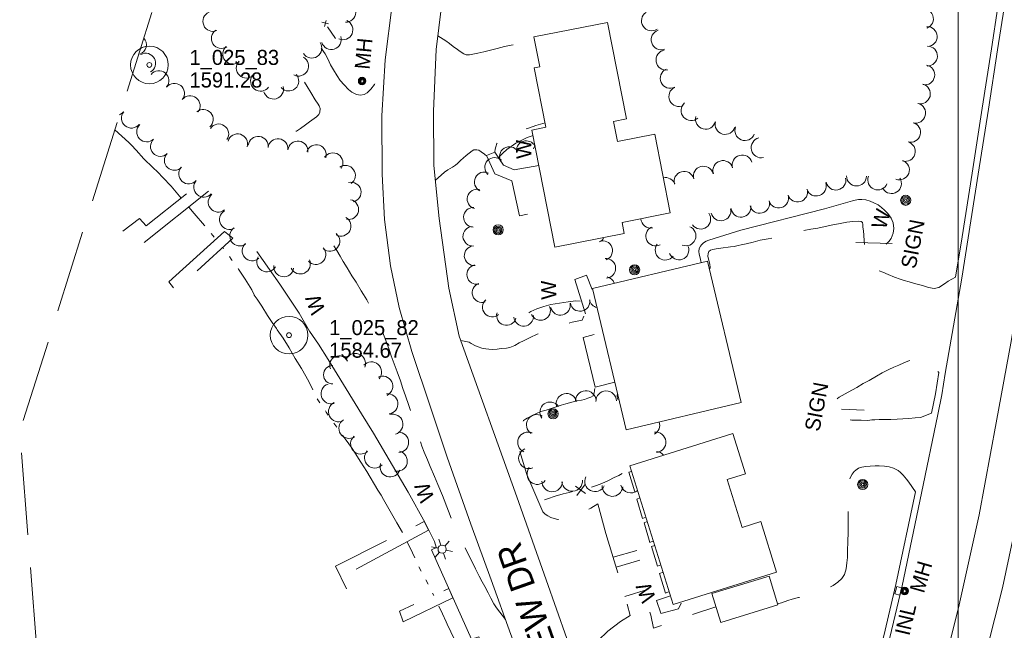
# Model space of a CAD drawing. Header units: feet. Extents: x 188217 to 190500, y 251500 to 253107.
# Tile 8 of 11: x 189126 to 189518, y 252562 to 252806. Entities that reach past the tile are written whole.
import ezdxf
from ezdxf.enums import TextEntityAlignment as Align

# ---------------------------------------------------------------- set-up
doc = ezdxf.new("R2010")
doc.units = ezdxf.units.FT
doc.header["$MEASUREMENT"] = 0
for name, pattern in [('DGN Style 3', [45.919657, 32.799755, -13.119902]), ('DGN Style 5', [22.959828, 9.839926, -13.119902]), ('DGN Style 6', [62.385134, 0.0328, -13.119902, 22.959828, -13.119902, 0.0328, -13.119902])]:
    doc.linetypes.add(name, pattern=pattern)
for name, color, linetype, lineweight in [('E_DRN_Grate', 151, 'Continuous', 0), ('E_DWY', 73, 'DGN Style 3', 0), ('E_LAND_Vegetation', 21, 'Continuous', 0), ('E_MAP_GridLines', 251, 'Continuous', 0), ('E_MAP_Limits', 21, 'DGN Style 3', 0), ('E_MAP_PassPoints', 40, 'Continuous', 0), ('E_MISCPROP', 40, 'Continuous', 0), ('E_MISCPROP_HvyDash', 54, 'DGN Style 3', 13), ('E_MISCPROP_HvyLine', 54, 'Continuous', 13), ('E_MISCPROP_Railing', 40, 'Continuous', 0), ('E_PATH_Sidewalk', 73, 'DGN Style 5', 0), ('E_RDWY', 40, 'Continuous', 13), ('E_RDWY_Name', 221, 'Continuous', 0), ('E_WTR', 251, 'DGN Style 6', 0), ('E_WTR_Dock_Pier', 251, 'DGN Style 3', 0)]:
    doc.layers.add(name, color=color, linetype=linetype, lineweight=lineweight)
doc.styles.add('Style-IGR_FONT_0', font='IGR_FONT_0.shx')

# ---------------------------------------------------------------- blocks, each defined once
blk = doc.blocks.new('PP')
at = {"layer": 'E_MAP_PassPoints', "color": 40, "linetype": 'Continuous', "lineweight": 0}
for radius in [7.5, 0.96]:
    blk.add_circle((0, 0), radius, dxfattribs=at)
blk = doc.blocks.new('WAL_7')
at = {"layer": 'E_MISCPROP_Railing', "color": 40, "linetype": 'Continuous', "lineweight": 0, "style": 'Style-IGR_FONT_0'}
blk.add_text('W', height=6, rotation=360, dxfattribs=at).set_placement((-2.27, -0.34), align=Align.MIDDLE_LEFT)
blk = doc.blocks.new('WAL_8')
at = {"layer": 'E_MISCPROP_Railing', "color": 40, "linetype": 'Continuous', "lineweight": 0, "style": 'Style-IGR_FONT_0'}
blk.add_text('W', height=6, rotation=0, dxfattribs=at).set_placement((-2.27, -0.34), align=Align.MIDDLE_LEFT)
blk = doc.blocks.new('WAL_9')
at = {"layer": 'E_MISCPROP_Railing', "color": 40, "linetype": 'Continuous', "lineweight": 0, "style": 'Style-IGR_FONT_0'}
blk.add_text('W', height=6, rotation=0.0001, dxfattribs=at).set_placement((-2.27, -0.34), align=Align.MIDDLE_LEFT)
blk = doc.blocks.new('WAL_10')
at = {"layer": 'E_MISCPROP_Railing', "color": 40, "linetype": 'Continuous', "lineweight": 0, "style": 'Style-IGR_FONT_0'}
blk.add_text('W', height=6, rotation=0.0002, dxfattribs=at).set_placement((-2.27, -0.34), align=Align.MIDDLE_LEFT)
blk = doc.blocks.new('LTP')
at = {"layer": 'E_MISCPROP', "color": 20, "linetype": 'Continuous', "lineweight": 0}
for p, q in [((-1.63, 0.07), (-4.24, 0.14)), ((-0.8, 1.43), (-2, 3.73)), ((0.9, 1.42), (2.27, 3.65)), ((-0.88, -1.42), (-2.24, -3.61)), ((0.76, -1.47), (2, -3.65)), ((1.64, -0.02), (4.16, -0.09))]:
    blk.add_line(p, q, dxfattribs=at)
blk.add_circle((0, 0), 1.64, dxfattribs=at)
blk = doc.blocks.new('MHO')
at = {"layer": 'E_DRN_Grate', "color": 20, "linetype": 'Continuous', "lineweight": 0}
for centre, radius in [((0.06, 0.01), 1.5), ((0.07, 0.01), 1.22), ((0.06, 0), 0.968), ((0.03, -0.01), 0.605)]:
    blk.add_circle(centre, radius, dxfattribs=at)
blk = doc.blocks.new('MHT')
at = {"layer": 'E_DRN_Grate', "color": 20, "linetype": 'Continuous', "lineweight": 0, "style": 'Style-IGR_FONT_0'}
blk.add_text('MH', height=6, rotation=0, dxfattribs=at).set_placement((-0.08, -3.13), align=Align.CENTER)
blk = doc.blocks.new('MHO_3')
at = {"layer": 'E_DRN_Grate', "color": 20, "linetype": 'Continuous', "lineweight": 0}
for centre, radius in [((0.06, 0.01), 1.5), ((0.07, 0.01), 1.22), ((0.06, 0), 0.968), ((0.03, -0.01), 0.605)]:
    blk.add_circle(centre, radius, dxfattribs=at)
blk = doc.blocks.new('MHT_3')
at = {"layer": 'E_DRN_Grate', "color": 20, "linetype": 'Continuous', "lineweight": 0, "style": 'Style-IGR_FONT_0'}
blk.add_text('MH', height=6, rotation=360, dxfattribs=at).set_placement((-0.08, -3.13), align=Align.CENTER)
blk = doc.blocks.new('INLT')
at = {"layer": 'E_MISCPROP_Railing', "color": 40, "linetype": 'Continuous', "lineweight": 0, "flags": 128}
blk.add_lwpolyline([(3, -2), (3, 0), (0, 0), (0, -2), (3, -2)], dxfattribs=at)
blk = doc.blocks.new('INL_4')
at = {"layer": 'E_MISCPROP_Railing', "color": 40, "linetype": 'Continuous', "lineweight": 0, "style": 'Style-IGR_FONT_0'}
blk.add_text('INL', height=6, rotation=360, dxfattribs=at).set_placement((-5.74, -3.01))
blk = doc.blocks.new('SIGN_2')
at = {"layer": 'E_MISCPROP', "color": 20, "linetype": 'Continuous', "lineweight": 0, "style": 'Style-IGR_FONT_0'}
blk.add_text('SIGN', height=6, rotation=360, dxfattribs=at).set_placement((-9.6, -0.01), align=Align.MIDDLE_LEFT)
blk = doc.blocks.new('POLE_1')
at = {"layer": 'E_MISCPROP', "color": 20, "linetype": 'Continuous', "lineweight": 0}
for centre, radius in [((-0.01, 0.02), 2.02), ((-0.01, 0.03), 1.52), ((0, -0.01), 1.01), ((0, 0), 0.502)]:
    blk.add_circle(centre, radius, dxfattribs=at)

msp = doc.modelspace()

# ---------------------------------------------------------------- linework, layer by layer
at = {"layer": 'E_DWY', "color": 51, "linetype": 'DGN Style 3', "lineweight": 0, "flags": 128}
for points in [[(189292.64, 252799.16), (189295.81, 252797.28), (189297.26, 252796.16), (189298.77, 252794.93), (189300.39, 252793.72), (189301.51, 252792.92), (189302.93, 252792.03), (189303.94, 252791.69), (189305.29, 252791.71), (189306.51, 252791.91), (189308.62, 252792.32), (189310.98, 252792.81), (189313.56, 252793.47), (189316.2, 252794.23), (189319.24, 252794.96), (189321.9, 252795.47), (189324.53, 252795.9), (189326.94, 252796.32), (189329.25, 252796.63), (189330.95, 252797.02), (189331.23, 252797.08)], [(189246.17, 252794.35), (189247.7, 252792), (189248.81, 252790.06), (189249.91, 252787.7), (189251.07, 252785.62), (189252.47, 252783.22), (189253.76, 252781.44), (189255.29, 252779.67), (189257.03, 252777.83), (189258.35, 252776.77), (189260.25, 252775.78), (189261.75, 252775.6), (189263.24, 252775.84), (189264.45, 252776.53), (189265.96, 252778), (189267.37, 252779.87), (189268.32, 252781.21), (189269.39, 252782.82), (189271.44, 252786.19)], [(189239.49, 252780.8), (189240.54, 252778.99), (189241.99, 252776.64), (189243.78, 252773.67), (189244.97, 252771.92), (189245.4, 252771.36), (189245.69, 252770.2), (189245.65, 252768.73), (189245.25, 252767.88), (189244.3, 252766.9), (189241.52, 252764.9), (189239.87, 252763.67), (189237.86, 252762.23), (189236.25, 252761.27), (189236.05, 252761.15)], [(189291.61, 252741.58), (189295.21, 252744.85), (189296.57, 252745.82), (189298.42, 252746.89), (189299.62, 252747.64), (189300.4, 252748.32), (189301.07, 252749.01), (189301.78, 252749.64), (189302.7, 252750.46), (189303.89, 252751.55), (189305.06, 252752.48), (189306.27, 252753.39), (189307.02, 252753.72), (189308.15, 252753.76), (189308.89, 252753.58), (189309.87, 252753), (189310.47, 252752.58), (189311.02, 252752.15), (189311.55, 252751.65), (189311.96, 252751.46), (189315.34, 252752.82), (189315.33, 252752.92), (189315.46, 252754.01), (189315.68, 252755), (189316.14, 252756.28), (189316.8, 252757.3), (189317.76, 252758.02), (189319.08, 252758.73), (189319.84, 252759.06), (189321.57, 252759.75), (189324.42, 252760.76), (189326.65, 252761.75), (189329.13, 252762.6), (189331.69, 252763.43), (189334.47, 252764.33), (189335.36, 252764.56)], [(189498.9, 252702.96), (189495.99, 252701.36), (189494.56, 252700.38), (189492.2, 252698.92), (189490.39, 252698.45), (189488.1, 252698.84), (189485.76, 252699.64), (189483.13, 252700.39), (189480.48, 252701.13), (189478.43, 252701.72), (189476.85, 252702.18), (189474.59, 252702.96), (189472.07, 252704.01), (189469.88, 252704.94), (189468.27, 252705.62), (189466.37, 252706.69), (189464.36, 252708.15), (189463.6, 252709.05), (189463.04, 252710.1), (189462.93, 252711.47), (189462.86, 252712.63), (189462.74, 252714.35), (189462.57, 252715.9), (189462.5, 252717.44), (189462.31, 252719.75), (189462.17, 252721.44), (189462, 252722.98), (189461.92, 252724.05), (189461.83, 252724.75), (189461.33, 252725.25), (189460.33, 252725.3), (189457.94, 252725.2), (189455.54, 252724.9), (189452.93, 252724.45), (189449.35, 252723.78), (189444.06, 252722.59), (189441.26, 252722.11), (189438.35, 252721.54), (189434.83, 252720.5), (189431.64, 252719.89), (189428.06, 252718.93), (189424.19, 252718.28), (189421.01, 252717.71), (189418.22, 252716.93), (189415.51, 252716.34), (189413.53, 252715.93), (189412.28, 252715.6), (189410.71, 252715.24), (189409.18, 252715.15), (189405.41, 252714.6), (189403.56, 252714.26), (189402.23, 252713.97), (189401.31, 252713.7), (189400.63, 252713.22), (189400.28, 252712.39), (189400.26, 252711.4), (189400.47, 252710.15), (189400.67, 252709.19), (189400.94, 252707.98), (189401.1, 252707.02), (189401.1, 252706.52), (189400.94, 252705.71)], [(189319.55, 252566.55), (189315.95, 252571.14), (189314.99, 252572.75), (189313.76, 252575.03), (189312.62, 252577.15), (189311.29, 252579.62), (189310.27, 252581.5), (189309.06, 252583.76), (189307.68, 252586.69), (189306.46, 252589.22), (189304.77, 252592.57), (189303.05, 252596.15), (189301.28, 252599.76), (189299.54, 252603.58), (189298.1, 252606.69), (189296.92, 252609.62), (189294.44, 252615.95), (189292.64, 252620.29), (189291.34, 252623.49), (189289.63, 252627.46), (189288.53, 252630.14), (189287.22, 252633.19), (189286.3, 252635.55), (189285.85, 252636.87), (189284.81, 252640.28), (189283.47, 252644.88), (189282.28, 252648.19), (189281.12, 252651.85), (189279.71, 252655.66), (189278.73, 252658.65), (189277.68, 252661.68), (189276.42, 252665.28), (189275.26, 252668.46), (189274, 252671.63), (189273.17, 252674.14), (189272.24, 252676.73), (189271.18, 252679.51), (189269.92, 252682.65), (189268.41, 252686.05), (189266.92, 252689.07), (189265.54, 252691.58), (189264.29, 252693.97), (189263, 252696.11), (189262.11, 252697.56), (189260.04, 252701.03), (189258.32, 252703.56), (189256.46, 252706.69), (189254.88, 252709.19), (189253.66, 252711.38), (189252.4, 252713.57), (189251.23, 252715.54)], [(189301.73, 252677.68), (189305.15, 252677.03), (189305.94, 252676.49), (189307.6, 252675.63), (189308.67, 252675.24), (189310.17, 252674.7), (189311.76, 252674.38), (189312.9, 252674.22), (189314.51, 252674.18), (189316.23, 252674.26), (189317.88, 252674.51), (189319.92, 252674.74), (189321.33, 252674.99), (189323.34, 252675.74), (189325.04, 252676.76), (189327, 252677.73), (189329.47, 252678.99), (189332.26, 252680.32), (189334.33, 252681.31), (189336.59, 252682.33), (189338.41, 252682.8), (189339.75, 252683.19), (189341.12, 252683.82), (189342.27, 252684.09), (189343.85, 252684.48), (189345.2, 252684.78), (189346.11, 252685.04), (189350.1, 252685.84), (189350.81, 252687.41)], [(189489.37, 252648.71), (189484.92, 252647.01), (189482.87, 252646.89), (189480.25, 252646.6), (189477.89, 252646.44), (189475.63, 252646.37), (189473.14, 252646.28), (189468.53, 252646.21), (189466.77, 252646.16), (189465.52, 252646.14), (189464.01, 252645.9), (189461.31, 252645.94), (189459.23, 252645.91), (189457.54, 252645.97), (189455.62, 252646.25), (189453.3, 252646.65), (189452.03, 252647.26), (189450.77, 252648.96), (189450.3, 252650.48), (189450.52, 252651.88), (189451.12, 252653.54), (189451.87, 252654.65), (189452.55, 252655.13), (189453.75, 252655.83), (189456.07, 252657.07), (189459.59, 252658.99), (189462.13, 252660.57), (189464.49, 252661.79), (189467.39, 252663.48), (189469.64, 252664.79), (189472.33, 252666.18), (189474.32, 252667.08), (189476.25, 252667.88), (189478.33, 252668.82), (189479.89, 252669.46), (189481.36, 252669.99), (189482.33, 252670.26), (189483.72, 252670.55), (189484.46, 252670.56), (189485.78, 252670.39), (189486.57, 252670.03), (189487.44, 252669.56), (189492.23, 252665)], [(189355.13, 252658.55), (189355.08, 252657.99), (189355.02, 252657.47), (189354.94, 252656.98), (189354.82, 252656.35), (189354.47, 252655.71), (189353.61, 252655.15), (189352.4, 252654.72), (189351.02, 252654.22), (189349.92, 252653.94), (189348.08, 252653.63), (189345.96, 252653.12), (189343.6, 252652.45), (189341.79, 252652), (189340.56, 252651.56), (189338.12, 252650.75), (189335.84, 252650.02), (189333.7, 252649.37), (189331.94, 252648.68), (189330.24, 252647.8), (189329.04, 252647.2), (189328.24, 252646.8), (189327.51, 252646.37), (189326.77, 252645.79), (189325.72, 252644.82), (189325.21, 252644.23), (189324.79, 252643.5), (189324.53, 252642.81), (189324.35, 252642.1), (189324.2, 252641.37), (189324.08, 252640.64), (189324.07, 252639.79), (189324.05, 252639.14), (189324.08, 252637.97), (189324.33, 252636.84), (189328.11, 252624.24), (189334.43, 252609.48), (189335.28, 252608.59), (189335.8, 252608.2), (189336.42, 252607.77), (189337.63, 252607.18), (189338.97, 252606.77), (189340.47, 252606.41), (189342.21, 252606.16), (189343.7, 252606.18), (189345.07, 252606.51), (189346.85, 252607.23), (189349.08, 252608.25), (189350.52, 252609.12), (189351.92, 252609.96), (189353.54, 252610.89), (189354.63, 252611.52), (189355.33, 252612), (189356.36, 252612.59), (189359.57, 252600.75), (189366.86, 252576.76), (189369.26, 252568.14), (189365.36, 252565.69), (189360.39, 252561.88), (189356.46, 252558.07), (189350.87, 252552.05), (189348.41, 252546.47)], [(189482.91, 252617.33), (189480.34, 252621.21), (189479.31, 252622.43), (189477.97, 252624), (189476.92, 252625.13), (189475.98, 252625.85), (189474.14, 252626.82), (189472.46, 252627.38), (189470.6, 252627.61), (189468.53, 252627.71), (189466.86, 252627.73), (189464.9, 252627.59), (189463.11, 252627.52), (189461.6, 252627.28), (189460.28, 252626.81), (189459.22, 252626.08), (189458.57, 252625.45), (189457.74, 252624.4), (189457, 252623.2), (189456.55, 252622.15), (189456.33, 252620.32), (189456.15, 252618.51), (189456.16, 252616.1), (189456.22, 252612.4), (189456.11, 252606.62), (189456.15, 252601.88), (189455.97, 252596.89), (189455.89, 252594.49), (189455.9, 252592.89), (189455.82, 252591.21), (189455.64, 252589.08), (189455.25, 252586.66), (189454.66, 252584.49), (189453.63, 252582.85), (189451.97, 252581.38), (189450.18, 252580.07), (189447.69, 252578.72), (189445.63, 252578.05), (189443.3, 252577.22), (189441.02, 252576.76), (189439.14, 252576.09), (189436.33, 252575.2), (189433.8, 252574.64), (189432.1, 252574.09), (189429.61, 252573.17), (189428.01, 252572.75)]]:
    msp.add_lwpolyline(points, dxfattribs=at)
at = {"layer": 'E_LAND_Vegetation', "color": 93, "linetype": 'Continuous', "lineweight": 0}
for centre, radius, start, end in [((189255.9, 252808.6), 3.99, 268.0955, 88.0802), ((189203.01, 252804.98), 3.99, 112.7586, 292.7433), ((189377.78, 252805.24), 4.01, 123.2604, 303.2451), ((189486.1, 252806.03), 3.96, 289.573, 109.5577), ((189254.78, 252801.63), 3.99, 246.3289, 66.3136), ((189206.37, 252798.19), 3.99, 123.2662, 303.2509), ((189381.65, 252797.66), 4.01, 108.1193, 288.104), ((189487.61, 252798.93), 3.96, 272.3955, 92.3801), ((189172.5, 252795.65), 3.98, 290.8053, 42.3484), ((189250.16, 252797.77), 3.99, 197.7423, 17.727), ((189210.92, 252791.95), 3.99, 130.1474, 310.1321), ((189242.39, 252794.34), 3.99, 213.4865, 33.4712), ((189383.56, 252789.58), 4.01, 100.0124, 279.997), ((189487.71, 252791.15), 3.96, 268.5009, 88.4856), ((189176.22, 252788.29), 3.98, 299.0074, 118.9921), ((189216.31, 252786.37), 3.99, 136.3026, 316.2873), ((189237.15, 252787.16), 3.99, 241.8888, 61.8735), ((189181.48, 252781.33), 3.98, 320.9293, 140.914), ((189385.26, 252782.32), 4.01, 115.328, 295.3127), ((189486.62, 252783.65), 3.96, 259.3672, 79.3519), ((189222.02, 252781.14), 3.99, 142.8192, 322.8038), ((189233.19, 252781.22), 3.99, 221.4118, 41.3965), ((189187.68, 252776.31), 3.98, 321.4744, 141.4591), ((189227.15, 252778), 3.99, 195.5171, 15.5017), ((189388.7, 252775.06), 4.01, 115.328, 295.3127), ((189484.88, 252776.06), 3.96, 255.847, 75.8317), ((189193.91, 252771.35), 3.98, 321.4744, 141.4591), ((189199.17, 252765.91), 3.98, 311.3343, 131.3189), ((189393.55, 252769.45), 4.01, 131.5128, 311.4975), ((189483, 252768.38), 3.96, 255.5708, 75.5555), ((189164.14, 252771.32), 3.98, 294.6722, 323.3031), ((189170.55, 252766.43), 3.98, 140.6916, 320.6762), ((189399.32, 252765.99), 4.01, 165.3111, 345.2957), ((189176.64, 252760.94), 3.98, 133.718, 313.7027), ((189205.31, 252760.09), 3.98, 325.7619, 145.7466), ((189407.1, 252763.93), 4.01, 164.6259, 344.6106), ((189414.98, 252761.49), 4.01, 158.4358, 338.4205), ((189481.01, 252760.73), 3.96, 254.9767, 74.9614), ((189182.1, 252755.11), 3.98, 132.9276, 312.9123), ((189212.85, 252756.14), 3.98, 343.5425, 163.5272), ((189221.04, 252755.14), 3.98, 353.2382, 173.2229), ((189228.94, 252754.2), 3.98, 353.2382, 173.2229), ((189421.48, 252754.59), 4.01, 103.3184, 283.3031), ((189236.85, 252753.26), 3.98, 353.2382, 173.2229), ((189244.21, 252751.83), 3.98, 341.0679, 161.0526), ((189321.13, 252751.08), 3.91, 32.2761, 212.2608), ((189327.87, 252753.44), 3.91, 26.9143, 193.6502), ((189334.57, 252753.23), 3.91, 146.3572, 165.4706), ((189478.89, 252753.13), 3.96, 254.1598, 74.1445), ((189187.65, 252749.59), 3.98, 136.4854, 316.4701), ((189250.81, 252748.57), 3.98, 326.059, 146.0437), ((189315.25, 252746.78), 3.91, 46.246, 226.2307), ((189413.92, 252747.69), 4.01, 15.8317, 195.8163), ((189193.37, 252744.16), 3.98, 138.5093, 318.494), ((189255.8, 252743.59), 3.98, 304.7118, 124.6965), ((189398.45, 252743.21), 4.01, 14.5558, 194.5405), ((189406.24, 252745.47), 4.01, 16.7801, 196.7648), ((189476.53, 252745.77), 3.96, 249.3254, 69.3101), ((189311.11, 252740.98), 3.91, 64.3469, 244.3315), ((189383.31, 252738.72), 4.01, 21.0663, 102.0126), ((189390.76, 252741.15), 4.01, 16.1392, 196.1239), ((189451.23, 252741.68), 3.96, 192.1059, 12.0905), ((189459.46, 252743.31), 3.96, 178.7139, 358.6986), ((189467.91, 252741.72), 3.96, 157.9776, 337.9623), ((189473.38, 252740.31), 3.96, 212.7791, 32.7638), ((189199.33, 252738.88), 3.98, 138.5093, 318.494), ((189258.03, 252736.84), 3.98, 283.8159, 103.8006), ((189308.23, 252734.12), 3.91, 74.9426, 254.9273), ((189435.95, 252736.91), 3.96, 197.3162, 17.3009), ((189443.43, 252739.31), 3.96, 198.885, 18.8696), ((189205.12, 252732.93), 3.98, 128.6695, 308.6542), ((189428.39, 252734.56), 3.96, 197.3044, 17.2891), ((189257.09, 252729.97), 3.98, 258.4844, 78.4691), ((189306.81, 252726.9), 3.91, 87.5668, 267.5515), ((189405.41, 252729.42), 3.96, 192.5801, 12.5648), ((189413.38, 252730.87), 3.96, 187.4677, 7.4524), ((189420.86, 252732.43), 3.96, 194.6399, 14.6246), ((189209.6, 252726.01), 3.98, 120.4931, 300.4778), ((189254.05, 252723.34), 3.98, 241.6003, 61.585), ((189377.49, 252726.49), 3.96, 182.7108, 281.1098), ((189397.34, 252726.13), 3.96, 216.062, 36.0467), ((189213.7, 252719.41), 3.98, 125.3632, 305.3479), ((189306.55, 252719.3), 3.91, 93.5403, 273.525), ((189379.48, 252719.4), 3.96, 116.1956, 296.1803), ((189391.48, 252719.45), 3.96, 247.7001, 67.6847), ((189249.58, 252717.32), 3.98, 229.9432, 49.9279), ((189355.31, 252720.57), 3.91, 295.9475, 333.6309), ((189218.64, 252713.48), 3.98, 131.7361, 311.7208), ((189244.02, 252712.04), 3.98, 221.9395, 41.9242), ((189307.07, 252711.57), 3.91, 95.5979, 275.5826), ((189358.33, 252713.58), 3.91, 290.2366, 110.2212), ((189383.22, 252713.77), 3.96, 143.455, 323.4396), ((189388.7, 252713.85), 3.96, 200.2454, 20.23), ((189224.43, 252709.12), 3.98, 150.4003, 330.385), ((189359.56, 252706.52), 3.91, 272.9848, 92.9695), ((189231.22, 252707.14), 3.98, 172.6059, 352.5905), ((189237.82, 252708.24), 3.98, 205.227, 25.2117), ((189308.09, 252704.06), 3.91, 102.1463, 282.1309), ((189359.21, 252699.27), 3.91, 19.4676, 77.8989), ((189359.21, 252699.27), 3.91, 19.4676, 77.8989), ((189310.24, 252696.82), 3.91, 109.503, 289.4877), ((189314.29, 252691.07), 3.91, 131.0783, 311.063), ((189333.55, 252689.7), 3.91, 203.6136, 23.5982), ((189341.48, 252691.74), 3.91, 193.2377, 13.2224), ((189349.28, 252693.31), 3.91, 189.3379, 9.3226), ((189356.91, 252694.72), 3.91, 191.1899, 257.1474), ((189319.95, 252687.72), 3.91, 163.4527, 343.4374), ((189326.82, 252687.36), 3.91, 185.3596, 5.3443), ((189253.22, 252667.95), 3.68, 24.3376, 204.3223), ((189259.75, 252668.56), 4.05, 339.3292, 159.3138), ((189250.77, 252664.08), 3.68, 90.544, 270.5287), ((189266.16, 252665.18), 4.05, 318.3144, 138.2991), ((189270.61, 252659.49), 4.05, 296.6242, 116.6088), ((189250.11, 252656.52), 4.05, 107.5874, 287.5721), ((189272.67, 252652.46), 4.05, 277.535, 97.5197), ((189343.86, 252652.52), 4.1, 13.2046, 193.1892), ((189351.56, 252653.62), 4.1, 2.9914, 182.9761), ((189359.69, 252653.53), 4.1, 1.3135, 181.2982), ((189368.2, 252655.45), 4.1, 165.8854, 197.4338), ((189253.09, 252649.33), 4.05, 115.4276, 295.4123), ((189337.38, 252649.09), 4.1, 35.2074, 215.1921), ((189274.66, 252644.31), 4.05, 285.9254, 105.9101), ((189332.03, 252644.12), 4.1, 57.4559, 237.4406), ((189257.24, 252642.74), 4.05, 123.5172, 303.5018), ((189376.92, 252643.96), 4.1, 299.6841, 18.5189), ((189276.93, 252637.11), 4.05, 271.693, 91.6776), ((189328.53, 252637.13), 4.1, 66.7029, 246.6876), ((189379.37, 252637.15), 4.1, 275.5162, 95.5009), ((189261.91, 252636.5), 4.05, 131.0771, 311.0618), ((189267.46, 252630.9), 4.05, 136.3983, 316.383), ((189276.41, 252629.63), 4.05, 257.1941, 77.1788), ((189328.9, 252630.74), 4.1, 112.5979, 292.5826), ((189379.36, 252629.41), 4.1, 39.2045, 84.5729), ((189273.62, 252627.35), 4.05, 161.643, 341.6277), ((189332.24, 252624.46), 4.1, 140.573, 320.5577), ((189338.21, 252621.52), 4.1, 178.0508, 358.0355), ((189346.14, 252621.7), 4.1, 184.6268, 4.6114), ((189355.26, 252621.56), 4.1, 153.5399, 333.5246), ((189362.19, 252619.69), 4.1, 176.4111, 356.3958), ((189369.52, 252621.06), 4.1, 194.3496, 310.7314)]:
    msp.add_arc(centre, radius, start, end, dxfattribs=at)
at = {"layer": 'E_MAP_GridLines', "color": 161, "linetype": 'Continuous', "lineweight": 0}
msp.add_line((189500, 251500), (189500, 253000), dxfattribs=at)
at = {"layer": 'E_MAP_Limits', "color": 73, "linetype": 'DGN Style 3', "lineweight": 0, "flags": 128}
msp.add_lwpolyline([(189219.99, 252939.92), (189126.02, 252641.24), (189173.33, 252043.43)], dxfattribs=at)
at = {"layer": 'E_MISCPROP', "color": 20, "linetype": 'Continuous', "lineweight": 0}
for p, q in [((189473.67, 252716.45), (189459.17, 252716.81)), ((189462.47, 252649.92), (189453.44, 252650.31))]:
    msp.add_line(p, q, dxfattribs=at)
at = {"layer": 'E_MISCPROP_HvyDash', "color": 241, "linetype": 'DGN Style 3', "lineweight": 13, "flags": 128}
for points in [[(189312.02, 252751.48), (189315.37, 252744.13), (189322.16, 252741.38), (189325.21, 252727.5), (189336.39, 252729.65)], [(189332.87, 252747.5), (189323.1, 252745.8), (189318.78, 252747.67), (189315.34, 252752.82)], [(189363.12, 252661.11), (189355.27, 252659.19), (189350.59, 252678.9), (189356.03, 252680.49), (189354.47, 252688.93), (189351.49, 252688.14), (189347.17, 252702), (189351.79, 252703.84), (189354.12, 252698.01)], [(189372.24, 252617.8), (189371.12, 252617.35), (189368.76, 252625.17), (189369.82, 252625.55)], [(189375.54, 252607.24), (189374.23, 252606.72), (189371.87, 252614.53), (189373.12, 252614.99)], [(189378.49, 252597.79), (189377.14, 252597.25), (189374.78, 252605.06), (189376.07, 252605.54)], [(189381.47, 252588.25), (189380.13, 252587.71), (189377.77, 252595.53), (189379.05, 252596)], [(189384.8, 252577.61), (189383.35, 252577.04), (189380.99, 252584.85), (189382.38, 252585.36)]]:
    msp.add_lwpolyline(points, dxfattribs=at)
at = {"layer": 'E_MISCPROP_HvyLine', "color": 241, "linetype": 'Continuous', "lineweight": 13, "flags": 128}
for points in [[(189367.83, 252766.08), (189360.25, 252804.6), (189330.88, 252798.82), (189333.24, 252786.86), (189331.05, 252786.43), (189335.71, 252762.76), (189330.09, 252761.65), (189339.27, 252714.98), (189366.92, 252720.42), (189366.05, 252724.83), (189385.24, 252728.6), (189379.05, 252760.05), (189364.19, 252757.12), (189362.63, 252765.05)], [(189413.46, 252653.01), (189400.06, 252709.4), (189354.23, 252698.51), (189367.63, 252642.13)], [(189369.11, 252627.8), (189386.39, 252572.52), (189427.54, 252585.38), (189421.26, 252605.5), (189413.84, 252603.18), (189407.87, 252622.27), (189415.19, 252624.56), (189410.17, 252640.63)], [(189401.79, 252576.8), (189424.6, 252583.83), (189428.14, 252572.31), (189405.33, 252565.29)]]:
    msp.add_lwpolyline(points, close=True, dxfattribs=at)
at = {"layer": 'E_MISCPROP_Railing', "color": 40, "linetype": 'Continuous', "lineweight": 0}
for p, q in [((189249.08, 252803.96), (189246.36, 252804.7)), ((189247.49, 252803.01), (189248.11, 252805.35)), ((189348.05, 252615.88), (189351.5, 252620.55)), ((189347.43, 252619.65), (189351.45, 252616.71))]:
    msp.add_line(p, q, dxfattribs=at)
at = {"layer": 'E_MISCPROP_Railing', "color": 40, "linetype": 'Continuous', "lineweight": 0, "flags": 128}
for points in [[(189251.79, 252798.12), (189248.62, 252802.86)], [(189353.84, 252619.27), (189354.7, 252619.51), (189355.78, 252619.87), (189357.91, 252620.67), (189360.6, 252621.96), (189362.86, 252623.06), (189364.73, 252623.94), (189366, 252624.67)], [(189335.09, 252614.14), (189336.37, 252614.57), (189339.42, 252615.71), (189342.54, 252616.57), (189344.99, 252617.09), (189346.3, 252617.49)]]:
    msp.add_lwpolyline(points, dxfattribs=at)
at = {"layer": 'E_MISCPROP_Railing', "color": 40, "linetype": 'Continuous', "lineweight": 13, "flags": 128}
for points in [[(189316.97, 252750.51), (189317.37, 252751.18), (189318.52, 252752.48), (189320.14, 252753.91), (189321.83, 252755.13), (189323.71, 252756.42), (189326.14, 252757.61), (189328.28, 252758.62), (189330.27, 252759.36), (189330.52, 252759.43)], [(189471.26, 252716.16), (189472.33, 252717.18), (189473.27, 252718.47), (189474.08, 252720.5), (189474.29, 252722.46), (189473.99, 252724.67), (189473.19, 252726.48), (189471.95, 252728.36), (189470.58, 252729.77), (189469.35, 252730.79), (189468, 252731.77), (189466.39, 252732.67), (189464.88, 252733.31), (189463.21, 252733.84), (189461.52, 252733.96), (189460.22, 252733.98), (189458.9, 252733.67), (189457.81, 252733.41), (189446.67, 252730.25), (189413.3, 252721.67), (189400.61, 252717.81), (189399.6, 252717.39), (189398.52, 252716.67), (189397.74, 252715.94), (189397.28, 252715.38), (189396.81, 252714.38), (189396.6, 252713.18), (189396.69, 252712.12), (189397.09, 252710.74), (189397.43, 252709.35), (189397.55, 252708.81)], [(189220.49, 252713.25), (189225.51, 252706.03), (189229.65, 252700.19), (189237.43, 252688.6), (189241.44, 252681.47), (189245.04, 252676.29), (189248.91, 252670.16), (189262.14, 252648.55), (189266.95, 252640.81), (189280.83, 252617.21), (189287.52, 252605.01), (189291.23, 252597.54), (189292.02, 252595.28), (189292.05, 252595.16), (189290.11, 252594.24), (189306.01, 252558.6), (189308.96, 252559.54), (189311.13, 252554.67), (189316.44, 252542.84), (189318.2, 252538.69)], [(189349.31, 252693.44), (189347.54, 252693.54), (189344.51, 252693.17), (189341.11, 252692.58), (189337.69, 252692.05), (189334.79, 252691.32), (189332.05, 252690.34), (189329.68, 252689.28), (189328.9, 252688.78)], [(189381.41, 252569.04), (189379.74, 252574), (189385.32, 252575.94)]]:
    msp.add_lwpolyline(points, dxfattribs=at)
at = {"layer": 'E_PATH_Sidewalk', "color": 51, "linetype": 'DGN Style 5', "lineweight": 0, "flags": 128}
for points in [[(189362.43, 252591.35), (189377.77, 252595.53)], [(189363.65, 252587.33), (189378.86, 252591.91)], [(189367.15, 252575.71), (189378.56, 252579.12), (189379.97, 252574.06)], [(189403.39, 252571.6), (189389.5, 252566.88), (189378.6, 252563.06), (189377.51, 252568.27), (189375.75, 252573.53), (189369.18, 252568.41)], [(189381.42, 252568.83), (189388.51, 252570.8), (189389.87, 252573.61)]]:
    msp.add_lwpolyline(points, dxfattribs=at)
at = {"layer": 'E_RDWY', "color": 21, "linetype": 'Continuous', "lineweight": 13, "flags": 128}
for points in [[(189322.29, 252905.97), (189312.83, 252885.21), (189305.02, 252863.39), (189298.45, 252839.11), (189294.96, 252818.77), (189292.01, 252793.82), (189290.88, 252769.14), (189291.01, 252747.54), (189293.12, 252726.45), (189296.99, 252698.66), (189301.11, 252679.4), (189324.15, 252615.43), (189335.78, 252582.26), (189348.14, 252547.22), (189363.77, 252503.02), (189379.98, 252448.31), (189387.01, 252426.08), (189390.77, 252415.2)], [(189285.47, 252008.29), (189321.9, 252074.24), (189336.95, 252103.7), (189353.98, 252140.88), (189368.95, 252175.76), (189385.36, 252216.55), (189398.55, 252250.76), (189411.99, 252289.63), (189424.5, 252325.44), (189437.92, 252365.74), (189451.93, 252407.12), (189466.3, 252450.86), (189480.8, 252497.84), (189490.6, 252533.4), (189500.28, 252572.4), (189508.31, 252608.26), (189515.02, 252644.87), (189521.13, 252678.14), (189529.36, 252728.57), (189537.17, 252776.38), (189544.01, 252821.29), (189547.02, 252841.03), (189548.76, 252851.23)], [(189564.17, 252847.26), (189555.05, 252789), (189542.83, 252710.17), (189530.35, 252639.06), (189517.58, 252579.13), (189502.23, 252518.13), (189487.62, 252467.95), (189475.6, 252428.9), (189459, 252378.46), (189445.26, 252337.71), (189431.2, 252295), (189413.89, 252247.2), (189392.96, 252192.52), (189372.5, 252144.49), (189347.68, 252091.27), (189327.52, 252051.02), (189308.06, 252014.7), (189302.35, 252004.54)], [(189498.9, 252702.96), (189501.5, 252719.1), (189505.47, 252744.5), (189509.57, 252770.35), (189513.16, 252793.99), (189515.77, 252810.77), (189517.82, 252824.33)], [(189501.36, 252702.56), (189503.97, 252718.71), (189507.94, 252744.11), (189512.04, 252769.97), (189515.64, 252793.61), (189518.24, 252810.39), (189520.29, 252823.95)], [(189388.36, 252358.73), (189378.2, 252384.56), (189371.85, 252400.96), (189370.16, 252406.6), (189363.79, 252426.75), (189359.58, 252442.99), (189353.36, 252465.73), (189345.23, 252492.1), (189341.49, 252502.3), (189332.01, 252533.37), (189321.73, 252560.57), (189313.81, 252582.31), (189305.81, 252604.46), (189296.34, 252631.2), (189289.69, 252651.12), (189282.23, 252673.38), (189277.27, 252690.93), (189273.79, 252707.53), (189271.38, 252726.02), (189270.45, 252744.01), (189270.27, 252767.26), (189271.65, 252789.62), (189274.48, 252811.68)], [(189491.82, 252648.22), (189493.39, 252656.04), (189494.71, 252664.63), (189501.36, 252702.56)], [(189489.37, 252648.71), (189490.93, 252656.47), (189492.23, 252665)], [(189448.14, 252474.13), (189455.65, 252498.28), (189462.83, 252522.39), (189468.04, 252541.48), (189472.76, 252559.31), (189477.57, 252579.87), (189485.35, 252616.81), (189491.82, 252648.22)], [(189445.75, 252474.87), (189453.25, 252499.01), (189460.42, 252523.08), (189465.63, 252542.13), (189470.34, 252559.92), (189475.13, 252580.41), (189482.91, 252617.33)]]:
    msp.add_lwpolyline(points, dxfattribs=at)
at = {"layer": 'E_WTR', "color": 161, "linetype": 'Continuous', "lineweight": 0, "flags": 128}
for points in [[(189181.02, 252744.8), (189179.09, 252746.75), (189175.49, 252750.18), (189172.41, 252753.68), (189170.59, 252755.68), (189170.17, 252756.08), (189169.53, 252756.69), (189163.92, 252761.7)], [(189190.3, 252734.52), (189186.32, 252739.26), (189183.02, 252742.79), (189181.02, 252744.8)], [(189199.76, 252723.42), (189199.63, 252723.57), (189195.5, 252728.38), (189193.38, 252730.96)], [(189203.52, 252718.9), (189203, 252719.54), (189202.27, 252720.41)], [(189207.26, 252714.35), (189207.09, 252714.59), (189206.9, 252714.83)], [(189210.71, 252709.59), (189210.26, 252710.19), (189209.55, 252711.17)], [(189228.31, 252682.48), (189226.61, 252684.94), (189224.76, 252687.75), (189222.52, 252691.38), (189220.58, 252694.21), (189219.43, 252695.88), (189219.44, 252695.9), (189218.5, 252697.97), (189215.85, 252702.17), (189213.25, 252706.23), (189213.08, 252706.46)], [(189242.81, 252658.04), (189241.21, 252661.34), (189238.32, 252666.61), (189235.8, 252670.6), (189233.37, 252674.87), (189230.95, 252678.66), (189228.66, 252681.99), (189228.31, 252682.48)], [(189245.65, 252652.9), (189244.57, 252654.54)], [(189248.94, 252648.02), (189248.1, 252649.21), (189247.82, 252649.63)], [(189252.35, 252643.23), (189251.22, 252644.83)], [(189269.98, 252616.1), (189268.78, 252618.1), (189264.35, 252625.45), (189261.93, 252629.28), (189259.63, 252632.81), (189258.27, 252635.01), (189254.64, 252640.04)], [(189278.48, 252601.15), (189276.28, 252605.02), (189274.2, 252608.74), (189271, 252614.4), (189269.98, 252616.1)], [(189283.48, 252591.08), (189282.59, 252593.06), (189280.35, 252597.52)], [(189286.02, 252585.78), (189285.11, 252587.52)], [(189288.72, 252580.55), (189287.83, 252582.29)], [(189290.97, 252576.02), (189290.48, 252577.04)], [(189302.27, 252552.49), (189301.14, 252554.9), (189299.09, 252558.73), (189297.77, 252561.51), (189296.34, 252564.61), (189295.98, 252565.57), (189294.53, 252568.72), (189293.04, 252571.74)]]:
    msp.add_lwpolyline(points, dxfattribs=at)
at = {"layer": 'E_WTR_Dock_Pier', "color": 161, "linetype": 'DGN Style 3', "lineweight": 0, "flags": 128}
for points in [[(189201.27, 252737.24), (189172.36, 252714.23), (189166.95, 252721.21), (189173.69, 252726.4), (189176.36, 252723.51), (189197.9, 252740.52)], [(189207.57, 252721.18), (189185.47, 252701.12), (189188.18, 252697.61), (189210.93, 252718.53)], [(189288.94, 252602.15), (189258.55, 252585.78), (189260.75, 252580.7), (189256.54, 252577.94), (189251.83, 252587.76), (189287.22, 252605.55)], [(189298.64, 252575.11), (189278.77, 252565.56), (189277.33, 252569.78), (189297, 252578.79)]]:
    msp.add_lwpolyline(points, close=True, dxfattribs=at)

# ---------------------------------------------------------------- block references
at = {"layer": 'E_DRN_Grate', "color": 20, "linetype": 'Continuous', "lineweight": 0}
for name, p, xscale, yscale, zscale, rotation in [('MHT', (189262.9, 252792.22), 1.000001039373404, 1.000001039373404, 1.000001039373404, 84.65080764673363), ('MHO', (189262.45, 252781.13), 1.000001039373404, 1.000001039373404, 1.000001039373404, 84.65080764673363), ('MHT_3', (189485.03, 252583.62), 0.9999978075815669, 0.9999978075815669, 0.9999978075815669, 73.91544950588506), ('MHO_3', (189478.62, 252577.76), 0.9999978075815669, 0.9999978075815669, 0.9999978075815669, 73.91544950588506)]:
    msp.add_blockref(name, p, dxfattribs=dict(at, xscale=xscale, yscale=yscale, zscale=zscale, rotation=rotation))
at = {"layer": 'E_MAP_PassPoints', "color": 40, "linetype": 'Continuous', "lineweight": 0}
for p in [(189177.68, 252787.62), (189233.33, 252679.87)]:
    msp.add_blockref('PP', p, dxfattribs=at)
at = {"layer": 'E_MISCPROP', "color": 20, "linetype": 'Continuous', "lineweight": 0}
for name, p, xscale, yscale, zscale, rotation in [('POLE_1', (189479.05, 252733.64), 1.000001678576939, 1.000001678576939, 1.000001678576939, 79.18637277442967), ('POLE_1', (189316.68, 252721.84), 1.000001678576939, 1.000001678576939, 1.000001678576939, 79.18637277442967), ('SIGN_2', (189481.82, 252716.04), 1.000001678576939, 1.000001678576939, 1.000001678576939, 79.18637277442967), ('POLE_1', (189371.06, 252705.95), 1.000001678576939, 1.000001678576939, 1.000001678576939, 79.18637277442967), ('SIGN_2', (189443.47, 252651.15), 1.000001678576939, 1.000001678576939, 1.000001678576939, 79.18637277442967), ('POLE_1', (189338.54, 252648.53), 1.000001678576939, 1.000001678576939, 1.000001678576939, 79.18637277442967), ('POLE_1', (189461.92, 252620.33), 1.000001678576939, 1.000001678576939, 1.000001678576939, 79.18637277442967), ('LTP', (189294.33, 252594.53), 1.000002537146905, 1.000002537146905, 1.000002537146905, 110.0098445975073)]:
    msp.add_blockref(name, p, dxfattribs=dict(at, xscale=xscale, yscale=yscale, zscale=zscale, rotation=rotation))
at = {"layer": 'E_MISCPROP_Railing', "color": 40, "linetype": 'Continuous', "lineweight": 0}
for name, p, xscale, yscale, zscale, rotation in [('WAL_9', (189326.57, 252752.46), 1.000000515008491, 1.000000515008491, 1.000000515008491, 91.47452486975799), ('WAL_8', (189468.47, 252724.83), 0.9999997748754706, 0.9999997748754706, 0.9999997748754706, 73.38524149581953), ('WAL_9', (189336.49, 252696.31), 1.000000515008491, 1.000000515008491, 1.000000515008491, 91.47452486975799), ('WAL_7', (189244.02, 252690.55), 1.000001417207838, 1.000001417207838, 1.000001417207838, 110.6939753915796), ('WAL_7', (189287.48, 252615.6), 1.000001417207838, 1.000001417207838, 1.000001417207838, 110.6939753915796), ('WAL_10', (189375.75, 252575.68), 0.9999978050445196, 0.9999978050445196, 0.9999978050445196, 111.4744140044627), ('INLT', (189477.4, 252579.14), 0.9999987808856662, 0.9999987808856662, 0.9999987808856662, 256.8188626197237), ('INL_4', (189478.86, 252566.01), 0.9999987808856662, 0.9999987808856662, 0.9999987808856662, 76.81886261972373)]:
    msp.add_blockref(name, p, dxfattribs=dict(at, xscale=xscale, yscale=yscale, zscale=zscale, rotation=rotation))

# ---------------------------------------------------------------- texts
at = {"layer": 'E_MAP_PassPoints', "color": 40, "linetype": 'Continuous', "lineweight": 0, "style": 'Style-IGR_FONT_0'}
for s, p in [('1_025_83', (189193.68, 252787.62)), ('1591.28', (189193.68, 252778.62)), ('1_025_82', (189249.33, 252679.87)), ('1584.67', (189249.33, 252670.87))]:
    msp.add_text(s, height=6, dxfattribs=at).set_placement(p)
at = {"layer": 'E_RDWY_Name', "style": 'Style-IGR_FONT_0', "width": 0.999999}
msp.add_text('LAKEVIEW DR', height=10, rotation=109.4277, dxfattribs=at).set_placement((189355.6, 252511.98))

doc.saveas('drawing.dxf')
